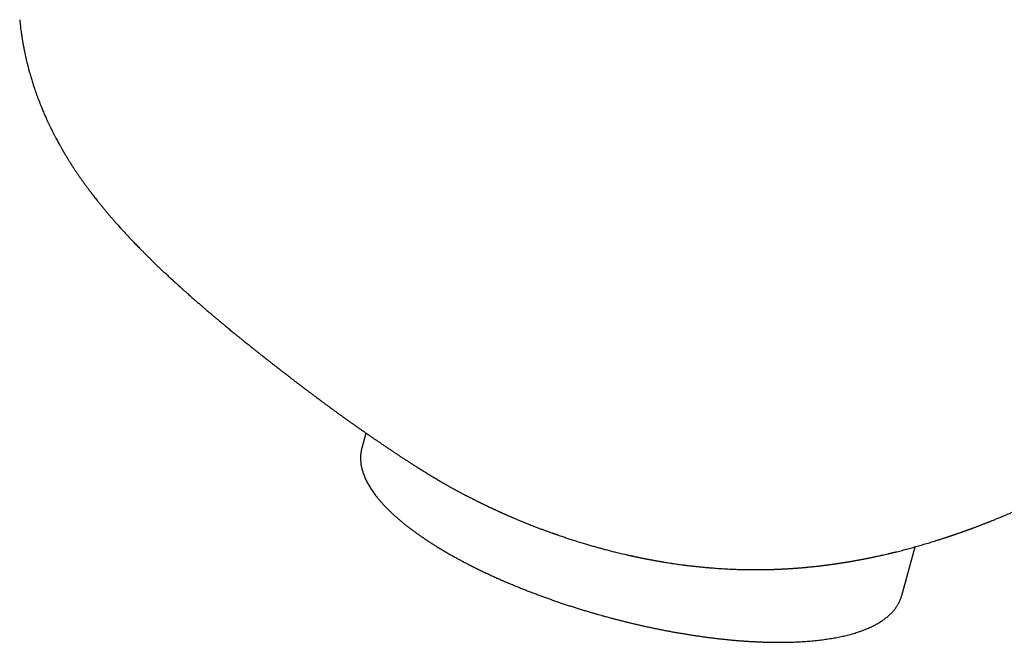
# Model space of a CAD drawing. Header units: millimetres. Extents: x 8 to 571, y 12 to 391.
# Tile 15 of 46: x 423 to 460, y 132 to 155. Entities that reach past the tile are written whole.
import ezdxf

# ---------------------------------------------------------------- set-up
doc = ezdxf.new("R2010")
doc.units = ezdxf.units.MM

msp = doc.modelspace()

# ---------------------------------------------------------------- linework, layer by layer
at = {"color": 7, "linetype": 'Continuous', "lineweight": 30}
for p, q in [((435.573, 139.393), (435.419, 138.828)), ((455.679, 133.302), (456.176, 135.125))]:
    msp.add_line(p, q, dxfattribs=at)
for points, knots in [([(422.581, 154.896), (422.584, 154.865), (422.591, 154.804), (422.601, 154.712), (422.612, 154.618), (422.621, 154.543), (422.629, 154.486), (422.634, 154.449), (422.639, 154.414), (422.643, 154.383), (422.648, 154.353), (422.653, 154.32), (422.659, 154.279), (422.665, 154.236), (422.672, 154.196), (422.677, 154.16), (422.683, 154.126), (422.689, 154.089), (422.696, 154.049), (422.704, 154.005), (422.712, 153.96), (422.721, 153.911), (422.731, 153.859), (422.741, 153.805), (422.752, 153.749), (422.763, 153.692), (422.775, 153.637), (422.786, 153.585), (422.797, 153.534), (422.809, 153.48), (422.823, 153.421), (422.835, 153.367), (422.848, 153.311), (422.862, 153.255), (422.878, 153.192), (422.893, 153.132), (422.907, 153.077), (422.923, 153.019), (422.94, 152.956), (422.96, 152.883), (422.984, 152.801), (423.008, 152.719), (423.033, 152.634), (423.058, 152.555), (423.078, 152.49), (423.093, 152.444), (423.103, 152.413), (423.114, 152.381), (423.126, 152.344), (423.14, 152.302), (423.156, 152.256), (423.171, 152.211), (423.186, 152.168), (423.201, 152.128), (423.215, 152.088), (423.229, 152.048), (423.245, 152.005), (423.264, 151.955), (423.284, 151.9), (423.307, 151.84), (423.33, 151.781), (423.352, 151.726), (423.373, 151.673), (423.395, 151.618), (423.423, 151.551), (423.454, 151.477), (423.486, 151.4), (423.518, 151.327), (423.552, 151.25), (423.582, 151.182), (423.607, 151.128), (423.623, 151.092), (423.638, 151.06), (423.654, 151.028), (423.67, 150.992), (423.689, 150.952), (423.711, 150.908), (423.731, 150.866), (423.748, 150.83), (423.762, 150.802), (423.775, 150.776), (423.788, 150.75), (423.802, 150.722), (423.818, 150.69), (423.837, 150.652), (423.857, 150.612), (423.879, 150.571), (423.9, 150.53), (423.927, 150.478), (423.961, 150.414), (424.002, 150.339), (424.043, 150.264), (424.078, 150.201), (424.108, 150.147), (424.134, 150.102), (424.161, 150.055), (424.186, 150.012), (424.206, 149.977), (424.22, 149.952), (424.234, 149.93), (424.246, 149.909), (424.26, 149.886), (424.275, 149.86), (424.293, 149.83), (424.313, 149.797), (424.331, 149.767), (424.346, 149.743), (424.357, 149.725), (424.367, 149.708), (424.378, 149.69), (424.395, 149.664), (424.415, 149.631), (424.438, 149.593), (424.461, 149.558), (424.479, 149.529), (424.493, 149.507), (424.504, 149.49), (424.516, 149.471), (424.532, 149.447), (424.557, 149.408), (424.589, 149.359), (424.624, 149.304), (424.655, 149.259), (424.68, 149.22), (424.704, 149.185), (424.729, 149.148), (424.759, 149.104), (424.792, 149.055), (424.826, 149.006), (424.858, 148.96), (424.888, 148.918), (424.917, 148.877), (424.944, 148.838), (424.973, 148.798), (425.004, 148.755), (425.039, 148.707), (425.077, 148.655), (425.114, 148.605), (425.147, 148.56), (425.177, 148.52), (425.206, 148.48), (425.234, 148.444), (425.258, 148.413), (425.277, 148.387), (425.302, 148.354), (425.336, 148.31), (425.383, 148.25), (425.435, 148.183), (425.495, 148.107), (425.562, 148.024), (425.636, 147.932), (425.711, 147.84), (425.786, 147.749), (425.861, 147.661), (425.94, 147.567), (426.022, 147.472), (426.105, 147.376), (426.188, 147.282), (426.306, 147.149), (426.459, 146.98), (426.647, 146.777), (426.792, 146.624), (426.895, 146.517), (426.956, 146.454), (427.016, 146.392), (427.074, 146.333), (427.127, 146.279), (427.174, 146.232), (427.213, 146.192), (427.244, 146.16), (427.269, 146.136), (427.286, 146.118), (427.297, 146.108), (427.304, 146.1), (427.314, 146.091), (427.329, 146.076), (427.353, 146.052), (427.382, 146.023), (427.414, 145.992), (427.447, 145.959), (427.481, 145.926), (427.538, 145.87), (427.618, 145.792), (427.719, 145.694), (427.82, 145.598), (427.92, 145.503), (428.022, 145.407), (428.128, 145.307), (428.241, 145.203), (428.333, 145.118), (428.401, 145.056), (428.441, 145.019), (428.477, 144.987), (428.507, 144.959), (428.533, 144.936), (428.553, 144.918), (428.568, 144.904), (428.58, 144.893), (428.595, 144.88), (428.615, 144.861), (428.642, 144.837), (428.673, 144.809), (428.708, 144.778), (428.746, 144.744), (428.79, 144.704), (428.841, 144.659), (428.9, 144.607), (428.962, 144.552), (429.045, 144.479), (429.144, 144.392), (429.256, 144.295), (429.361, 144.203), (429.455, 144.123), (429.537, 144.052), (429.608, 143.991), (429.678, 143.932), (429.749, 143.872), (429.809, 143.821), (429.858, 143.779), (429.896, 143.748), (429.933, 143.716), (429.972, 143.684), (430.01, 143.652), (430.046, 143.622), (430.078, 143.595), (430.102, 143.575), (430.12, 143.56), (430.133, 143.549), (430.146, 143.538), (430.162, 143.525), (430.183, 143.507), (430.21, 143.485), (430.253, 143.449), (430.309, 143.403), (430.375, 143.349), (430.439, 143.296), (430.503, 143.244), (430.565, 143.193), (430.624, 143.144), (430.68, 143.098), (430.725, 143.062), (430.757, 143.036), (430.777, 143.019), (430.795, 143.005), (430.813, 142.99), (430.836, 142.972), (430.864, 142.949), (430.898, 142.921), (430.942, 142.886), (430.995, 142.844), (431.058, 142.793), (431.126, 142.738), (431.194, 142.683), (431.256, 142.633), (431.31, 142.59), (431.36, 142.55), (431.407, 142.513), (431.452, 142.477), (431.495, 142.443), (431.537, 142.409), (431.583, 142.373), (431.636, 142.331), (431.695, 142.284), (431.756, 142.236), (431.82, 142.186), (431.877, 142.141), (431.925, 142.103), (431.969, 142.068), (432.018, 142.03), (432.071, 141.989), (432.122, 141.949), (432.166, 141.914), (432.201, 141.887), (432.227, 141.866), (432.247, 141.851), (432.267, 141.836), (432.29, 141.818), (432.319, 141.795), (432.352, 141.77), (432.386, 141.743), (432.419, 141.718), (432.449, 141.694), (432.476, 141.673), (432.499, 141.656), (432.518, 141.641), (432.536, 141.627), (432.561, 141.608), (432.595, 141.582), (432.639, 141.548), (432.688, 141.51), (432.739, 141.47), (432.787, 141.434), (432.831, 141.4), (432.87, 141.37), (432.909, 141.341), (432.947, 141.311), (432.986, 141.282), (433.029, 141.249), (433.077, 141.213), (433.127, 141.174), (433.175, 141.138), (433.216, 141.107), (433.251, 141.08), (433.281, 141.058), (433.307, 141.038), (433.332, 141.019), (433.361, 140.998), (433.395, 140.972), (433.435, 140.941), (433.478, 140.909), (433.52, 140.878), (433.561, 140.847), (433.599, 140.819), (433.642, 140.787), (433.692, 140.749), (433.751, 140.705), (433.813, 140.659), (433.874, 140.613), (433.933, 140.57), (433.987, 140.53), (434.032, 140.497), (434.073, 140.466), (434.117, 140.434), (434.166, 140.398), (434.24, 140.344), (434.324, 140.282), (434.42, 140.213), (434.517, 140.142), (434.614, 140.072), (434.717, 139.998), (434.812, 139.929), (434.887, 139.876), (434.936, 139.841), (434.964, 139.821), (434.994, 139.8), (435.025, 139.778), (435.055, 139.756), (435.086, 139.735), (435.113, 139.715), (435.14, 139.697), (435.166, 139.678), (435.193, 139.659), (435.219, 139.641), (435.245, 139.622), (435.275, 139.601), (435.309, 139.577), (435.348, 139.55), (435.388, 139.522), (435.426, 139.495), (435.461, 139.471), (435.496, 139.446), (435.538, 139.417), (435.577, 139.39), (435.611, 139.367), (435.635, 139.35), (435.658, 139.334), (435.683, 139.317), (435.705, 139.301), (435.726, 139.286), (435.756, 139.266), (435.794, 139.24), (435.84, 139.208), (435.883, 139.179), (435.926, 139.149), (435.965, 139.123), (436.002, 139.097), (436.039, 139.072), (436.076, 139.047), (436.112, 139.022), (436.155, 138.993), (436.2, 138.962), (436.254, 138.926), (436.304, 138.892), (436.357, 138.856), (436.41, 138.821), (436.464, 138.785), (436.513, 138.752), (436.556, 138.723), (436.598, 138.695), (436.639, 138.668), (436.683, 138.639), (436.729, 138.609), (436.777, 138.577), (436.824, 138.546), (436.868, 138.517), (436.909, 138.49), (436.95, 138.463), (436.989, 138.437), (437.025, 138.414), (437.063, 138.389), (437.106, 138.362), (437.146, 138.335), (437.18, 138.314), (437.209, 138.295), (437.243, 138.273), (437.281, 138.249), (437.318, 138.225), (437.351, 138.204), (437.378, 138.187), (437.402, 138.172), (437.427, 138.156), (437.457, 138.137), (437.489, 138.116), (437.52, 138.097), (437.548, 138.079), (437.572, 138.064), (437.598, 138.048), (437.625, 138.031), (437.652, 138.014), (437.676, 137.999), (437.698, 137.985), (437.718, 137.973), (437.739, 137.96), (437.764, 137.944), (437.792, 137.927), (437.818, 137.911), (437.842, 137.896), (437.864, 137.883), (437.887, 137.868), (437.915, 137.852), (437.945, 137.833), (437.975, 137.815), (438.002, 137.798), (438.024, 137.785), (438.044, 137.773), (438.064, 137.761), (438.086, 137.747), (438.115, 137.73), (438.146, 137.712), (438.177, 137.693), (438.203, 137.677), (438.226, 137.664), (438.246, 137.652), (438.265, 137.641), (438.287, 137.628), (438.311, 137.613), (438.337, 137.598), (438.363, 137.583), (438.39, 137.568), (438.422, 137.549), (438.445, 137.536), (438.458, 137.528)], [0, 0, 0, 0, 0.003919, 0.0076056, 0.0114957, 0.015593, 0.0170111, 0.0186146, 0.0201717, 0.0214139, 0.0225152, 0.0239134, 0.0255867, 0.0276325, 0.0292979, 0.0305944, 0.0320691, 0.0335799, 0.0352497, 0.0370957, 0.0390791, 0.0409994, 0.0432617, 0.0455878, 0.0477878, 0.0503627, 0.0526719, 0.0547429, 0.0569234, 0.059224, 0.0615727, 0.0643401, 0.0660893, 0.0686602, 0.0715399, 0.073994, 0.076411, 0.078512, 0.0813663, 0.0845284, 0.0878949, 0.0919066, 0.0950787, 0.0987877, 0.102152, 0.1034673, 0.1047716, 0.1061124, 0.1076752, 0.1095562, 0.1116122, 0.1136551, 0.1154149, 0.1172788, 0.1189484, 0.1206395, 0.1225074, 0.1245672, 0.1272019, 0.129724, 0.1326119, 0.1349025, 0.137098, 0.1395932, 0.1422971, 0.1459933, 0.1495426, 0.1525364, 0.1559155, 0.1598451, 0.1617008, 0.1632783, 0.1647062, 0.1660986, 0.1677015, 0.1695485, 0.1715771, 0.1737515, 0.1752865, 0.176494, 0.1776201, 0.1787902, 0.1800921, 0.1815794, 0.18321, 0.1852593, 0.1871004, 0.1890069, 0.1909433, 0.1942577, 0.1979851, 0.2014144, 0.2048516, 0.2068803, 0.2090201, 0.2112927, 0.2136021, 0.2150934, 0.2162495, 0.2171801, 0.2182674, 0.2192823, 0.2205049, 0.2219536, 0.2236284, 0.2252658, 0.2262892, 0.2270805, 0.227835, 0.2287295, 0.2297639, 0.23163, 0.2334561, 0.235233, 0.2368356, 0.237683, 0.2384231, 0.2393319, 0.2405092, 0.2419463, 0.2450667, 0.2477273, 0.2499356, 0.2518208, 0.2534609, 0.2550963, 0.2573912, 0.2599853, 0.2624296, 0.2647251, 0.2668824, 0.2689079, 0.2708433, 0.2727654, 0.2749453, 0.2774121, 0.2801516, 0.2829081, 0.2850203, 0.2870854, 0.2891033, 0.2910406, 0.29269, 0.2940155, 0.2950309, 0.2977702, 0.3008653, 0.3043739, 0.3083269, 0.3127274, 0.3175787, 0.3228844, 0.3273748, 0.3321505, 0.337214, 0.3424808, 0.3477039, 0.3528683, 0.3579737, 0.3696564, 0.3810158, 0.3920495, 0.3956912, 0.3992956, 0.4028624, 0.4063526, 0.4094916, 0.4122243, 0.4145485, 0.4163439, 0.4177819, 0.4188617, 0.4193298, 0.4196733, 0.4201062, 0.4209322, 0.4224278, 0.4241838, 0.4260171, 0.427928, 0.429917, 0.4319845, 0.4378158, 0.4436261, 0.4493444, 0.4549689, 0.4606473, 0.4666432, 0.4729678, 0.4796281, 0.4820529, 0.4843344, 0.4863277, 0.4880315, 0.4894445, 0.4905481, 0.4913695, 0.4919285, 0.4925853, 0.49379, 0.4953328, 0.4970668, 0.498985, 0.5010882, 0.5033774, 0.5063159, 0.5095163, 0.5129808, 0.5166751, 0.5231131, 0.5292102, 0.5349609, 0.5403601, 0.5444232, 0.5482559, 0.5519615, 0.5557766, 0.5597112, 0.5616875, 0.563693, 0.5657279, 0.5677924, 0.5698865, 0.5718947, 0.5735884, 0.5749605, 0.5758397, 0.5765042, 0.577051, 0.577874, 0.5790159, 0.5804775, 0.5822599, 0.5858832, 0.5893837, 0.5927529, 0.5962159, 0.5995248, 0.6026734, 0.6056595, 0.6084609, 0.6097672, 0.6108087, 0.6116527, 0.6125936, 0.6136662, 0.6152717, 0.6171071, 0.6191723, 0.6222058, 0.6255233, 0.6291434, 0.6330804, 0.6362226, 0.6390702, 0.6416503, 0.6441107, 0.6464728, 0.6487253, 0.6508779, 0.653094, 0.656038, 0.6591337, 0.6623704, 0.6657322, 0.669114, 0.6713001, 0.6733498, 0.6759812, 0.6789751, 0.6816312, 0.6839339, 0.685904, 0.6870815, 0.6881144, 0.6890257, 0.6901861, 0.691725, 0.6935287, 0.6953106, 0.6970569, 0.698679, 0.7001046, 0.7012525, 0.7021428, 0.7030693, 0.7041283, 0.7060606, 0.7083408, 0.7110046, 0.7137086, 0.7163337, 0.7184714, 0.720464, 0.7224543, 0.7244448, 0.7264388, 0.7285223, 0.7310839, 0.7338762, 0.7363553, 0.7385089, 0.7402581, 0.7417833, 0.7430874, 0.7442533, 0.7456833, 0.7475158, 0.7495927, 0.7518845, 0.7541148, 0.7561431, 0.7580934, 0.7599961, 0.7627656, 0.7658844, 0.7691082, 0.7722523, 0.7753311, 0.7781754, 0.780447, 0.7822813, 0.7845339, 0.7870816, 0.7898714, 0.7957544, 0.7999852, 0.8045828, 0.8104815, 0.8148265, 0.820264, 0.8249594, 0.826165, 0.827599, 0.8292768, 0.8307478, 0.8322223, 0.8339002, 0.8353241, 0.8364263, 0.8378697, 0.8393684, 0.8404993, 0.8417422, 0.8432814, 0.8450695, 0.8469044, 0.8491092, 0.8511212, 0.852714, 0.8543794, 0.8563649, 0.8589455, 0.8603633, 0.8613761, 0.8625588, 0.86391, 0.8650287, 0.8659517, 0.867094, 0.869479, 0.8716224, 0.874028, 0.8759379, 0.8779991, 0.8798552, 0.8815427, 0.8834716, 0.8854044, 0.8870187, 0.8898442, 0.892175, 0.8950057, 0.8973183, 0.9001335, 0.902884, 0.9052862, 0.9074784, 0.9093294, 0.9114427, 0.9136262, 0.9158273, 0.918197, 0.9207953, 0.9227866, 0.9247612, 0.926867, 0.9288019, 0.9305654, 0.9321208, 0.9344629, 0.9368264, 0.9380798, 0.9394553, 0.9410916, 0.9430729, 0.9450001, 0.9465668, 0.9478502, 0.9489812, 0.9500374, 0.9515412, 0.9532767, 0.9547895, 0.9561015, 0.9572687, 0.958404, 0.9598294, 0.961204, 0.9623569, 0.9633574, 0.9642827, 0.9652477, 0.9664958, 0.9679384, 0.969226, 0.9703372, 0.9713373, 0.9724308, 0.9737435, 0.9752798, 0.9768337, 0.978079, 0.9791248, 0.9800382, 0.9809753, 0.9820047, 0.9833058, 0.9850348, 0.9865122, 0.9877729, 0.9888927, 0.9897604, 0.9906357, 0.9916591, 0.9929107, 0.9942083, 0.9953748, 0.9966096, 0.9981522, 1, 1, 1, 1]), ([(445.403, 134.818), (445.406, 134.817), (445.419, 134.814), (445.442, 134.809), (445.475, 134.802), (445.509, 134.794), (445.544, 134.787), (445.575, 134.78), (445.605, 134.773), (445.636, 134.767), (445.669, 134.76), (445.703, 134.752), (445.738, 134.745), (445.776, 134.737), (445.82, 134.728), (445.865, 134.719), (445.902, 134.711), (445.931, 134.705), (445.955, 134.7), (445.983, 134.695), (446.012, 134.689), (446.039, 134.684), (446.062, 134.679), (446.083, 134.675), (446.107, 134.67), (446.136, 134.665), (446.169, 134.659), (446.2, 134.653), (446.23, 134.647), (446.265, 134.64), (446.31, 134.632), (446.358, 134.623), (446.404, 134.615), (446.446, 134.607), (446.492, 134.599), (446.536, 134.592), (446.573, 134.585), (446.597, 134.581), (446.62, 134.577), (446.644, 134.573), (446.675, 134.568), (446.713, 134.561), (446.754, 134.555), (446.809, 134.546), (446.887, 134.533), (446.982, 134.518), (447.087, 134.503), (447.183, 134.488), (447.285, 134.474), (447.385, 134.46), (447.468, 134.449), (447.53, 134.441), (447.568, 134.437), (447.61, 134.431), (447.657, 134.425), (447.708, 134.419), (447.757, 134.413), (447.802, 134.408), (447.845, 134.403), (447.888, 134.399), (447.934, 134.394), (447.984, 134.388), (448.049, 134.381), (448.124, 134.374), (448.205, 134.366), (448.279, 134.359), (448.352, 134.352), (448.43, 134.345), (448.513, 134.338), (448.61, 134.331), (448.717, 134.323), (448.832, 134.315), (448.945, 134.308), (449.052, 134.301), (449.158, 134.296), (449.262, 134.291), (449.365, 134.287), (449.464, 134.283), (449.562, 134.28), (449.659, 134.277), (449.75, 134.275), (449.833, 134.273), (449.907, 134.272), (449.986, 134.271), (450.063, 134.27), (450.135, 134.27), (450.197, 134.27), (450.255, 134.27), (450.305, 134.27), (450.349, 134.271), (450.389, 134.271), (450.432, 134.271), (450.479, 134.272), (450.529, 134.273), (450.577, 134.274), (450.619, 134.275), (450.657, 134.275), (450.693, 134.276), (450.73, 134.277), (450.769, 134.278), (450.811, 134.28), (450.856, 134.281), (450.899, 134.282), (450.938, 134.284), (450.974, 134.285), (451.008, 134.287), (451.044, 134.288), (451.086, 134.29), (451.134, 134.292), (451.183, 134.294), (451.228, 134.297), (451.266, 134.299), (451.3, 134.3), (451.335, 134.302), (451.373, 134.304), (451.412, 134.307), (451.447, 134.309), (451.478, 134.311), (451.506, 134.313), (451.532, 134.314), (451.561, 134.316), (451.593, 134.318), (451.63, 134.321), (451.669, 134.324), (451.708, 134.327), (451.746, 134.33), (451.785, 134.333), (451.822, 134.335), (451.861, 134.339), (451.904, 134.342), (451.95, 134.346), (451.996, 134.35), (452.041, 134.354), (452.083, 134.358), (452.127, 134.362), (452.175, 134.367), (452.228, 134.372), (452.279, 134.377), (452.326, 134.382), (452.365, 134.386), (452.406, 134.39), (452.451, 134.395), (452.499, 134.4), (452.545, 134.406), (452.586, 134.41), (452.621, 134.414), (452.657, 134.419), (452.697, 134.423), (452.74, 134.429), (452.78, 134.434), (452.811, 134.438), (452.836, 134.441), (452.856, 134.443), (452.877, 134.446), (452.902, 134.449), (452.931, 134.453), (452.963, 134.457), (452.996, 134.462), (453.027, 134.466), (453.055, 134.47), (453.083, 134.474), (453.114, 134.478), (453.149, 134.483), (453.186, 134.488), (453.223, 134.494), (453.26, 134.499), (453.301, 134.505), (453.345, 134.512), (453.391, 134.519), (453.434, 134.526), (453.468, 134.531), (453.497, 134.536), (453.525, 134.54), (453.557, 134.545), (453.59, 134.55), (453.621, 134.556), (453.648, 134.56), (453.674, 134.564), (453.702, 134.569), (453.736, 134.575), (453.772, 134.581), (453.805, 134.587), (453.832, 134.591), (453.859, 134.596), (453.892, 134.602), (453.93, 134.609), (453.969, 134.616), (454.004, 134.622), (454.037, 134.628), (454.071, 134.634), (454.109, 134.641), (454.148, 134.649), (454.184, 134.656), (454.217, 134.662), (454.252, 134.669), (454.29, 134.676), (454.328, 134.684), (454.363, 134.69), (454.392, 134.696), (454.421, 134.702), (454.451, 134.708), (454.483, 134.715), (454.512, 134.721), (454.538, 134.726), (454.563, 134.731), (454.59, 134.737), (454.621, 134.743), (454.654, 134.75), (454.684, 134.757), (454.728, 134.766), (454.792, 134.78), (454.876, 134.798), (454.965, 134.818), (455.056, 134.839), (455.127, 134.855), (455.174, 134.867), (455.196, 134.872), (455.216, 134.876), (455.238, 134.882), (455.264, 134.888), (455.292, 134.895), (455.318, 134.901), (455.342, 134.907), (455.366, 134.913), (455.393, 134.919), (455.425, 134.927), (455.458, 134.935), (455.547, 134.957), (455.698, 134.996), (455.903, 135.05), (456.11, 135.106), (456.31, 135.162), (456.512, 135.221), (456.711, 135.28), (456.865, 135.327), (456.974, 135.361), (457.034, 135.38), (457.091, 135.398), (457.144, 135.415), (457.198, 135.433), (457.241, 135.447), (457.274, 135.458), (457.3, 135.466), (457.325, 135.474), (457.345, 135.481), (457.364, 135.487), (457.385, 135.494), (457.41, 135.502), (457.436, 135.511), (457.46, 135.519), (457.481, 135.526), (457.504, 135.534), (457.531, 135.543), (457.559, 135.552), (457.583, 135.56), (457.602, 135.567), (457.62, 135.573), (457.639, 135.579), (457.659, 135.586), (457.683, 135.595), (457.712, 135.604), (457.743, 135.615), (457.773, 135.626), (457.8, 135.635), (457.828, 135.645), (457.86, 135.656), (457.891, 135.667), (457.918, 135.676), (457.941, 135.685), (457.964, 135.693), (457.987, 135.701), (458.012, 135.71), (458.037, 135.719), (458.066, 135.729), (458.094, 135.739), (458.117, 135.748), (458.138, 135.755), (458.159, 135.763), (458.183, 135.772), (458.208, 135.781), (458.23, 135.789), (458.248, 135.795), (458.263, 135.801), (458.278, 135.806), (458.295, 135.813), (458.314, 135.819), (458.342, 135.83), (458.381, 135.844), (458.425, 135.861), (458.466, 135.876), (458.507, 135.892), (458.551, 135.908), (458.593, 135.924), (458.628, 135.938), (458.664, 135.951), (458.704, 135.967), (458.745, 135.983), (458.788, 135.999), (458.831, 136.016), (458.875, 136.033), (458.916, 136.049), (458.949, 136.062), (458.98, 136.075), (459.013, 136.088), (459.048, 136.102), (459.118, 136.13), (459.222, 136.171), (459.364, 136.229), (459.506, 136.288), (459.649, 136.348), (459.788, 136.407), (459.894, 136.453), (459.972, 136.487), (460.017, 136.506), (460.059, 136.525), (460.1, 136.543), (460.144, 136.562), (460.189, 136.582), (460.228, 136.599), (460.259, 136.613), (460.286, 136.625), (460.315, 136.638), (460.346, 136.652), (460.377, 136.666), (460.406, 136.679), (460.436, 136.692), (460.469, 136.707), (460.501, 136.722), (460.527, 136.734), (460.546, 136.742), (460.562, 136.75), (460.583, 136.759), (460.606, 136.769), (460.628, 136.78), (460.647, 136.789), (460.668, 136.798), (460.695, 136.81), (460.731, 136.827), (460.768, 136.844), (460.802, 136.86), (460.829, 136.873), (460.852, 136.884), (460.874, 136.894), (460.898, 136.905), (460.927, 136.918), (460.957, 136.933), (460.988, 136.947), (461.021, 136.963), (461.059, 136.981), (461.098, 136.999), (461.138, 137.018), (461.174, 137.036), (461.205, 137.05), (461.231, 137.063), (461.258, 137.076), (461.286, 137.089), (461.314, 137.103), (461.34, 137.116), (461.365, 137.128), (461.392, 137.141), (461.421, 137.155), (461.463, 137.175), (461.522, 137.204), (461.595, 137.24), (461.665, 137.275), (461.734, 137.309), (461.788, 137.336), (461.835, 137.359), (461.869, 137.377), (461.906, 137.395), (461.941, 137.413), (461.971, 137.428), (462.003, 137.444), (462.039, 137.462), (462.077, 137.482), (462.111, 137.499), (462.142, 137.515), (462.17, 137.529), (462.199, 137.544), (462.228, 137.559), (462.255, 137.573), (462.279, 137.585), (462.3, 137.596), (462.325, 137.609), (462.354, 137.624), (462.386, 137.641), (462.416, 137.656), (462.44, 137.669), (462.463, 137.681), (462.489, 137.694), (462.519, 137.71), (462.55, 137.726), (462.577, 137.741), (462.603, 137.754), (462.636, 137.771), (462.674, 137.792), (462.715, 137.813), (462.754, 137.834), (462.797, 137.857), (462.845, 137.882), (462.893, 137.908), (462.941, 137.934), (462.986, 137.958), (463.03, 137.982), (463.079, 138.008), (463.13, 138.036), (463.184, 138.065), (463.231, 138.091), (463.272, 138.113), (463.31, 138.134), (463.347, 138.155), (463.386, 138.176), (463.427, 138.199), (463.469, 138.222), (463.512, 138.245), (463.552, 138.268), (463.591, 138.29), (463.633, 138.313), (463.673, 138.335), (463.708, 138.355), (463.739, 138.372), (463.772, 138.391), (463.812, 138.413), (463.86, 138.44), (463.914, 138.471), (463.975, 138.505), (464.04, 138.542), (464.111, 138.582), (464.183, 138.622), (464.253, 138.662), (464.321, 138.7), (464.391, 138.74), (464.463, 138.781), (464.537, 138.823), (464.607, 138.862), (464.675, 138.901), (464.743, 138.939), (464.81, 138.977), (464.877, 139.015), (464.945, 139.053), (465.018, 139.094), (465.095, 139.138), (465.174, 139.182), (465.253, 139.227), (465.328, 139.27), (465.4, 139.311), (465.462, 139.345), (465.514, 139.375), (465.556, 139.399), (465.596, 139.421), (465.635, 139.443), (465.679, 139.468), (465.727, 139.495), (465.78, 139.525), (465.835, 139.556), (465.889, 139.586), (465.938, 139.614), (465.984, 139.64), (466.027, 139.664), (466.069, 139.688), (466.113, 139.713), (466.161, 139.74), (466.213, 139.769), (466.27, 139.801), (466.325, 139.832), (466.376, 139.861), (466.422, 139.887), (466.464, 139.91), (466.501, 139.931), (466.534, 139.95), (466.566, 139.968), (466.61, 139.992), (466.668, 140.025), (466.737, 140.064), (466.805, 140.102), (466.869, 140.138), (466.932, 140.173), (466.993, 140.207), (467.044, 140.236), (467.087, 140.26), (467.123, 140.28), (467.161, 140.301), (467.204, 140.325), (467.25, 140.35), (467.296, 140.376), (467.341, 140.401), (467.384, 140.425), (467.423, 140.447), (467.46, 140.468), (467.5, 140.49), (467.545, 140.515), (467.594, 140.542), (467.644, 140.57), (467.707, 140.605), (467.783, 140.647), (467.86, 140.69), (467.926, 140.726), (467.981, 140.757), (468.037, 140.788), (468.094, 140.819), (468.146, 140.848), (468.193, 140.874), (468.234, 140.896), (468.272, 140.917), (468.31, 140.938), (468.352, 140.961), (468.395, 140.985), (468.44, 141.009), (468.484, 141.034), (468.53, 141.058), (468.573, 141.082), (468.619, 141.107), (468.666, 141.133), (468.713, 141.159), (468.757, 141.183), (468.802, 141.207), (468.85, 141.234), (468.903, 141.262), (468.955, 141.291), (469.005, 141.318), (469.05, 141.342), (469.09, 141.364), (469.127, 141.384), (469.163, 141.404), (469.204, 141.426), (469.25, 141.451), (469.301, 141.478), (469.352, 141.505), (469.397, 141.53), (469.439, 141.552), (469.478, 141.573), (469.519, 141.596), (469.559, 141.617), (469.591, 141.634), (469.613, 141.646), (469.631, 141.655), (469.653, 141.667), (469.679, 141.681), (469.709, 141.697), (469.742, 141.715), (469.78, 141.735), (469.806, 141.749), (469.82, 141.757)], [0, 0, 0, 0, 0.00032, 0.001372, 0.002466, 0.003747, 0.005046, 0.006185, 0.007116, 0.0082, 0.009429, 0.010714, 0.011807, 0.013131, 0.014753, 0.01653, 0.017913, 0.018678, 0.019522, 0.020502, 0.02162, 0.022606, 0.023361, 0.024055, 0.024848, 0.025858, 0.027157, 0.028296, 0.029136, 0.030371, 0.031973, 0.033862, 0.03544, 0.036742, 0.03828, 0.040295, 0.041348, 0.042134, 0.042893, 0.043693, 0.044675, 0.046164, 0.047675, 0.0489, 0.0519, 0.055898, 0.058795, 0.06281, 0.065893, 0.069332, 0.073207, 0.074478, 0.075752, 0.077117, 0.078816, 0.080636, 0.082367, 0.083875, 0.085328, 0.086778, 0.08829, 0.090036, 0.09195, 0.095062, 0.097774, 0.100237, 0.10272, 0.105318, 0.108298, 0.11127, 0.11531, 0.119326, 0.123167, 0.126938, 0.130486, 0.134094, 0.137757, 0.141177, 0.144467, 0.147939, 0.151392, 0.154037, 0.156573, 0.159253, 0.162295, 0.164737, 0.1669, 0.168849, 0.170828, 0.172231, 0.173594, 0.175046, 0.176816, 0.178668, 0.180389, 0.181918, 0.183192, 0.184489, 0.18578, 0.187094, 0.188675, 0.190358, 0.191982, 0.193328, 0.194569, 0.195796, 0.19704, 0.198479, 0.200367, 0.202261, 0.203822, 0.205256, 0.206375, 0.207599, 0.209031, 0.210571, 0.211846, 0.21293, 0.213942, 0.214866, 0.215831, 0.216999, 0.21838, 0.219797, 0.221138, 0.222613, 0.223954, 0.225273, 0.226634, 0.228182, 0.229912, 0.231665, 0.233169, 0.234719, 0.236216, 0.237928, 0.23995, 0.242006, 0.243559, 0.244971, 0.246341, 0.247958, 0.249916, 0.25162, 0.253049, 0.254333, 0.255485, 0.257012, 0.258722, 0.260196, 0.261445, 0.262166, 0.262895, 0.263647, 0.264542, 0.265629, 0.266789, 0.26812, 0.269241, 0.270241, 0.271243, 0.272345, 0.273637, 0.275126, 0.276436, 0.277813, 0.2792, 0.280942, 0.282738, 0.284341, 0.285677, 0.286599, 0.28761, 0.288779, 0.290106, 0.291307, 0.292271, 0.293169, 0.294171, 0.295477, 0.296973, 0.298193, 0.299151, 0.300059, 0.301227, 0.302788, 0.304328, 0.30562, 0.306781, 0.30798, 0.309531, 0.311058, 0.312409, 0.313576, 0.314817, 0.316359, 0.317835, 0.319142, 0.320272, 0.321225, 0.322431, 0.323685, 0.324785, 0.325769, 0.326666, 0.327597, 0.328842, 0.330231, 0.331365, 0.332261, 0.335188, 0.338711, 0.341885, 0.34542, 0.349086, 0.350035, 0.350874, 0.351592, 0.352386, 0.353394, 0.354574, 0.35561, 0.356432, 0.357329, 0.358379, 0.359589, 0.360957, 0.362256, 0.369847, 0.378416, 0.386165, 0.393991, 0.401789, 0.409885, 0.417409, 0.419966, 0.42275, 0.424531, 0.426761, 0.429027, 0.430918, 0.431857, 0.432982, 0.433992, 0.434767, 0.435428, 0.436252, 0.437252, 0.438399, 0.439337, 0.440072, 0.440925, 0.442051, 0.443281, 0.444217, 0.444906, 0.445603, 0.446344, 0.447141, 0.448072, 0.449209, 0.450551, 0.451807, 0.452748, 0.453778, 0.455164, 0.456536, 0.457529, 0.458389, 0.459306, 0.460304, 0.461167, 0.462198, 0.463396, 0.464583, 0.465513, 0.466212, 0.467038, 0.468073, 0.469161, 0.470041, 0.470683, 0.471244, 0.471861, 0.472535, 0.47327, 0.47412, 0.475965, 0.477957, 0.47933, 0.480981, 0.482915, 0.484593, 0.485996, 0.487251, 0.48882, 0.490894, 0.492242, 0.493911, 0.496132, 0.497622, 0.498861, 0.500089, 0.50139, 0.502875, 0.504319, 0.509866, 0.515491, 0.521598, 0.52723, 0.532932, 0.538473, 0.540288, 0.542412, 0.544019, 0.545388, 0.547473, 0.549389, 0.550977, 0.552285, 0.553143, 0.554334, 0.555774, 0.55702, 0.558096, 0.55931, 0.560725, 0.562174, 0.563291, 0.563889, 0.564513, 0.565338, 0.566362, 0.56735, 0.568136, 0.568724, 0.569887, 0.571434, 0.573192, 0.574442, 0.575644, 0.576557, 0.577309, 0.578293, 0.579536, 0.580859, 0.582023, 0.58344, 0.584931, 0.586646, 0.58831, 0.589862, 0.59113, 0.592153, 0.593122, 0.594403, 0.595633, 0.59666, 0.597613, 0.598723, 0.599992, 0.601308, 0.603883, 0.607371, 0.610288, 0.612662, 0.615901, 0.617102, 0.6185, 0.620156, 0.621693, 0.622814, 0.623923, 0.625655, 0.627341, 0.628742, 0.629918, 0.631099, 0.632293, 0.633532, 0.634774, 0.635657, 0.6365, 0.637478, 0.638705, 0.64018, 0.641517, 0.642419, 0.643215, 0.644323, 0.645697, 0.647022, 0.648171, 0.649158, 0.650221, 0.652318, 0.653924, 0.655419, 0.657212, 0.659266, 0.661432, 0.663301, 0.665274, 0.667183, 0.668809, 0.671417, 0.673638, 0.675562, 0.677328, 0.678808, 0.680381, 0.682065, 0.683675, 0.685575, 0.687414, 0.689037, 0.690599, 0.692447, 0.69425, 0.69572, 0.696882, 0.698026, 0.699984, 0.702204, 0.704747, 0.707584, 0.710715, 0.71414, 0.717721, 0.721148, 0.724413, 0.727513, 0.731394, 0.734987, 0.738347, 0.741689, 0.745031, 0.748374, 0.751535, 0.754864, 0.758421, 0.762207, 0.766222, 0.769992, 0.773841, 0.777396, 0.780622, 0.782926, 0.785028, 0.786928, 0.788777, 0.790916, 0.793318, 0.795982, 0.798811, 0.801471, 0.803932, 0.806197, 0.808324, 0.810349, 0.812434, 0.81482, 0.817499, 0.820335, 0.823284, 0.82568, 0.828018, 0.830113, 0.831966, 0.833577, 0.835087, 0.836739, 0.840161, 0.843817, 0.847189, 0.850353, 0.853484, 0.856558, 0.859522, 0.861293, 0.863021, 0.864881, 0.867062, 0.869562, 0.871752, 0.874113, 0.87632, 0.878277, 0.879981, 0.88199, 0.884271, 0.886845, 0.889433, 0.891825, 0.896344, 0.90092, 0.903612, 0.90633, 0.909254, 0.912217, 0.914894, 0.917282, 0.919344, 0.921163, 0.923038, 0.92512, 0.927494, 0.929627, 0.931968, 0.93428, 0.936514, 0.938661, 0.941265, 0.943686, 0.945836, 0.947995, 0.950492, 0.953248, 0.95607, 0.958459, 0.960811, 0.962895, 0.964695, 0.96646, 0.968415, 0.970912, 0.973554, 0.976216, 0.97863, 0.980486, 0.982501, 0.984682, 0.986803, 0.988602, 0.989455, 0.990252, 0.991351, 0.992834, 0.994269, 0.995941, 0.997852, 1, 1, 1, 1]), ([(435.419, 138.828), (435.419, 138.828), (435.413, 138.807), (435.403, 138.767), (435.391, 138.706), (435.381, 138.644), (435.374, 138.582), (435.37, 138.518), (435.369, 138.454), (435.37, 138.389), (435.375, 138.323), (435.382, 138.256), (435.392, 138.188), (435.405, 138.119), (435.421, 138.05), (435.44, 137.98), (435.462, 137.909), (435.488, 137.837), (435.516, 137.764), (435.547, 137.692), (435.582, 137.618), (435.619, 137.544), (435.66, 137.47), (435.703, 137.395), (435.75, 137.32), (435.799, 137.245), (435.852, 137.169), (435.907, 137.093), (435.965, 137.017), (436.026, 136.941), (436.09, 136.865), (436.156, 136.789), (436.225, 136.712), (436.297, 136.636), (436.372, 136.559), (436.449, 136.483), (436.529, 136.407), (436.611, 136.33), (436.696, 136.254), (436.783, 136.177), (436.873, 136.101), (436.965, 136.025), (437.059, 135.949), (437.156, 135.873), (437.256, 135.797), (437.357, 135.722), (437.461, 135.646), (437.567, 135.571), (437.675, 135.496), (437.786, 135.421), (437.899, 135.346), (438.013, 135.272), (438.13, 135.197), (438.249, 135.123), (438.37, 135.05), (438.494, 134.977), (438.619, 134.903), (438.746, 134.831), (438.875, 134.758), (439.006, 134.686), (439.138, 134.615), (439.273, 134.544), (439.409, 134.473), (439.547, 134.402), (439.687, 134.332), (439.829, 134.263), (439.972, 134.194), (440.118, 134.125), (440.264, 134.057), (440.413, 133.99), (440.558, 133.925), (440.704, 133.861), (440.846, 133.799), (440.989, 133.738), (441.129, 133.68), (441.269, 133.623), (441.41, 133.566), (441.552, 133.509), (441.695, 133.453), (441.839, 133.398), (441.984, 133.344), (442.13, 133.29), (442.276, 133.236), (442.423, 133.183), (442.57, 133.131), (442.718, 133.08), (442.867, 133.03), (443.016, 132.98), (443.166, 132.931), (443.315, 132.882), (443.465, 132.835), (443.614, 132.788), (443.763, 132.743), (443.91, 132.699), (444.053, 132.657), (444.184, 132.619), (444.298, 132.586), (444.404, 132.556), (444.495, 132.531), (444.556, 132.515), (444.578, 132.508)], [0, 0, 0, 0, 0.000248, 0.009966, 0.019721, 0.029519, 0.039369, 0.049281, 0.05926, 0.069314, 0.079448, 0.089664, 0.099967, 0.110355, 0.120828, 0.131384, 0.142018, 0.152725, 0.163499, 0.174333, 0.185218, 0.196149, 0.207118, 0.218117, 0.22914, 0.240181, 0.251235, 0.262297, 0.273364, 0.284431, 0.295497, 0.306557, 0.317612, 0.328659, 0.339697, 0.350727, 0.361746, 0.372755, 0.383754, 0.394743, 0.405721, 0.41669, 0.427649, 0.438599, 0.449539, 0.460471, 0.471395, 0.482311, 0.49322, 0.504122, 0.515018, 0.525908, 0.536793, 0.547673, 0.558549, 0.569422, 0.580292, 0.59116, 0.602026, 0.612891, 0.623756, 0.634621, 0.645487, 0.656355, 0.667227, 0.678102, 0.688981, 0.699867, 0.710759, 0.72166, 0.73257, 0.742368, 0.753271, 0.763065, 0.772858, 0.782648, 0.792436, 0.802221, 0.812004, 0.821784, 0.83156, 0.841333, 0.851101, 0.860864, 0.870621, 0.880371, 0.890112, 0.899841, 0.909555, 0.919249, 0.928915, 0.938539, 0.948098, 0.957543, 0.966764, 0.975439, 0.98263, 0.988541, 0.995655, 1, 1, 1, 1]), ([(438.458, 137.528), (438.47, 137.521), (438.49, 137.51), (438.516, 137.494), (438.537, 137.483), (438.553, 137.474), (438.568, 137.465), (438.59, 137.453), (438.62, 137.436), (438.659, 137.414), (438.7, 137.39), (438.744, 137.366), (438.786, 137.343), (438.822, 137.322), (438.854, 137.305), (438.883, 137.289), (438.914, 137.272), (438.95, 137.253), (438.989, 137.232), (439.028, 137.21), (439.064, 137.191), (439.098, 137.173), (439.13, 137.156), (439.166, 137.136), (439.207, 137.115), (439.252, 137.091), (439.295, 137.069), (439.334, 137.048), (439.37, 137.03), (439.408, 137.01), (439.453, 136.987), (439.502, 136.962), (439.55, 136.938), (439.59, 136.917), (439.626, 136.899), (439.662, 136.881), (439.703, 136.861), (439.745, 136.84), (439.783, 136.821), (439.814, 136.806), (439.841, 136.792), (439.869, 136.779), (439.899, 136.764), (439.936, 136.746), (439.977, 136.726), (440.019, 136.706), (440.058, 136.687), (440.091, 136.671), (440.122, 136.656), (440.155, 136.641), (440.192, 136.623), (440.234, 136.604), (440.276, 136.584), (440.314, 136.566), (440.346, 136.551), (440.376, 136.537), (440.407, 136.523), (440.443, 136.507), (440.477, 136.491), (440.505, 136.478), (440.528, 136.468), (440.553, 136.456), (440.581, 136.444), (440.607, 136.432), (440.635, 136.419), (440.663, 136.407), (440.692, 136.394), (440.716, 136.383), (440.74, 136.373), (440.762, 136.363), (440.785, 136.353), (440.813, 136.34), (440.85, 136.324), (440.895, 136.304), (440.94, 136.285), (440.984, 136.265), (441.026, 136.248), (441.067, 136.23), (441.096, 136.218), (441.114, 136.21), (441.118, 136.208)], [0, 0, 0, 0, 0.01339, 0.02385, 0.031344, 0.037094, 0.042915, 0.048821, 0.062743, 0.077903, 0.093757, 0.111286, 0.128008, 0.142146, 0.153096, 0.164059, 0.175572, 0.188761, 0.204523, 0.220112, 0.234054, 0.245397, 0.257758, 0.27096, 0.286159, 0.304245, 0.321073, 0.33545, 0.348005, 0.361678, 0.378646, 0.398227, 0.417115, 0.43175, 0.443797, 0.456871, 0.472262, 0.490118, 0.50393, 0.515053, 0.524767, 0.534161, 0.545963, 0.559248, 0.575254, 0.592205, 0.606167, 0.618304, 0.62955, 0.641298, 0.654668, 0.671388, 0.687889, 0.701902, 0.713519, 0.724152, 0.735375, 0.748185, 0.764004, 0.773127, 0.779707, 0.789665, 0.801158, 0.810539, 0.819622, 0.831652, 0.842392, 0.851073, 0.859332, 0.868093, 0.876448, 0.884132, 0.899634, 0.917771, 0.933929, 0.94966, 0.96766, 0.979872, 0.995372, 1, 1, 1, 1]), ([(441.118, 136.208), (441.125, 136.205), (441.167, 136.187), (441.249, 136.153), (441.356, 136.108), (441.462, 136.065), (441.564, 136.023), (441.666, 135.982), (441.765, 135.943), (441.874, 135.9), (441.993, 135.854), (442.12, 135.806), (442.238, 135.762), (442.347, 135.722), (442.448, 135.685), (442.522, 135.658), (442.572, 135.641), (442.601, 135.63), (442.63, 135.62), (442.659, 135.61), (442.688, 135.6), (442.716, 135.59), (442.745, 135.58), (442.824, 135.552), (442.946, 135.511), (443.11, 135.456), (443.276, 135.401), (443.45, 135.346), (443.63, 135.29), (443.802, 135.238), (443.965, 135.19), (444.118, 135.145), (444.269, 135.103), (444.422, 135.061), (444.582, 135.019), (444.794, 134.963), (445.054, 134.899), (445.272, 134.847), (445.389, 134.822), (445.403, 134.818)], [0, 0, 0, 0, 0.00518, 0.0324008, 0.0617042, 0.0861893, 0.1119602, 0.1376816, 0.1619764, 0.1852758, 0.2181043, 0.2487283, 0.2771479, 0.3033631, 0.3273737, 0.3491799, 0.3560645, 0.3629296, 0.3697752, 0.3766012, 0.3834077, 0.3901946, 0.396962, 0.4037098, 0.4456769, 0.4824954, 0.5186985, 0.5609951, 0.6024198, 0.6429726, 0.678444, 0.7132204, 0.747302, 0.7806889, 0.8162519, 0.854781, 0.9228914, 0.9901183, 1, 1, 1, 1]), ([(444.578, 132.508), (444.633, 132.493), (444.71, 132.472), (444.825, 132.442), (444.925, 132.416), (445.043, 132.385), (445.168, 132.354), (445.299, 132.321), (445.435, 132.288), (445.574, 132.254), (445.716, 132.221), (445.86, 132.188), (446.006, 132.155), (446.154, 132.123), (446.302, 132.092), (446.451, 132.06), (446.601, 132.03), (446.752, 132), (446.903, 131.971), (447.054, 131.943), (447.206, 131.916), (447.357, 131.89), (447.509, 131.864), (447.66, 131.839), (447.812, 131.816), (447.963, 131.793), (448.114, 131.771), (448.264, 131.75), (448.414, 131.73), (448.563, 131.711), (448.712, 131.693), (448.861, 131.676), (449.008, 131.66), (449.155, 131.645), (449.301, 131.631), (449.447, 131.618), (449.591, 131.606), (449.735, 131.595), (449.878, 131.585), (450.02, 131.576), (450.16, 131.569), (450.3, 131.562), (450.439, 131.557), (450.576, 131.552), (450.713, 131.549), (450.848, 131.546), (450.982, 131.545), (451.114, 131.545), (451.246, 131.546), (451.375, 131.548), (451.504, 131.551), (451.631, 131.555), (451.757, 131.56), (451.881, 131.567), (452.004, 131.574), (452.125, 131.583), (452.245, 131.592), (452.363, 131.603), (452.479, 131.615), (452.594, 131.627), (452.707, 131.641), (452.818, 131.656), (452.928, 131.673), (453.036, 131.69), (453.142, 131.708), (453.246, 131.727), (453.349, 131.748), (453.449, 131.769), (453.548, 131.792), (453.645, 131.816), (453.74, 131.84), (453.833, 131.866), (453.924, 131.893), (454.013, 131.921), (454.1, 131.95), (454.185, 131.98), (454.269, 132.011), (454.35, 132.044), (454.429, 132.077), (454.505, 132.111), (454.58, 132.147), (454.653, 132.183), (454.723, 132.221), (454.792, 132.26), (454.858, 132.3), (454.922, 132.34), (454.983, 132.382), (455.042, 132.425), (455.099, 132.469), (455.154, 132.514), (455.206, 132.56), (455.256, 132.607), (455.304, 132.655), (455.349, 132.704), (455.391, 132.754), (455.431, 132.805), (455.469, 132.857), (455.504, 132.91), (455.537, 132.963), (455.567, 133.018), (455.594, 133.073), (455.62, 133.129), (455.642, 133.187), (455.662, 133.244), (455.673, 133.283), (455.678, 133.302)], [0, 0, 0, 0, 0.010408, 0.0147, 0.021817, 0.029223, 0.037177, 0.045486, 0.054073, 0.062875, 0.071847, 0.080957, 0.09018, 0.099497, 0.108893, 0.118357, 0.127878, 0.137449, 0.147064, 0.156717, 0.166404, 0.176121, 0.185865, 0.195632, 0.205422, 0.21523, 0.225056, 0.234898, 0.244755, 0.254624, 0.264506, 0.274398, 0.284301, 0.294213, 0.304133, 0.314061, 0.323997, 0.333939, 0.343887, 0.353841, 0.3638, 0.373764, 0.383732, 0.393705, 0.403682, 0.413662, 0.423646, 0.433632, 0.443622, 0.453615, 0.463611, 0.473609, 0.483609, 0.493612, 0.503617, 0.513624, 0.523633, 0.533644, 0.543657, 0.553672, 0.563689, 0.573707, 0.583728, 0.59375, 0.603775, 0.613801, 0.623829, 0.633859, 0.643891, 0.653924, 0.663959, 0.673996, 0.684034, 0.694074, 0.704114, 0.714155, 0.724196, 0.734237, 0.744277, 0.754314, 0.764348, 0.774377, 0.7844, 0.794416, 0.804421, 0.814415, 0.824394, 0.834357, 0.844301, 0.854224, 0.864123, 0.873996, 0.883841, 0.893658, 0.903446, 0.913206, 0.922938, 0.932646, 0.942333, 0.952003, 0.961662, 0.971317, 0.980975, 0.990644, 1, 1, 1, 1])]:
    msp.add_open_spline(points, degree=3, knots=knots, dxfattribs=at)

doc.saveas('drawing.dxf')
